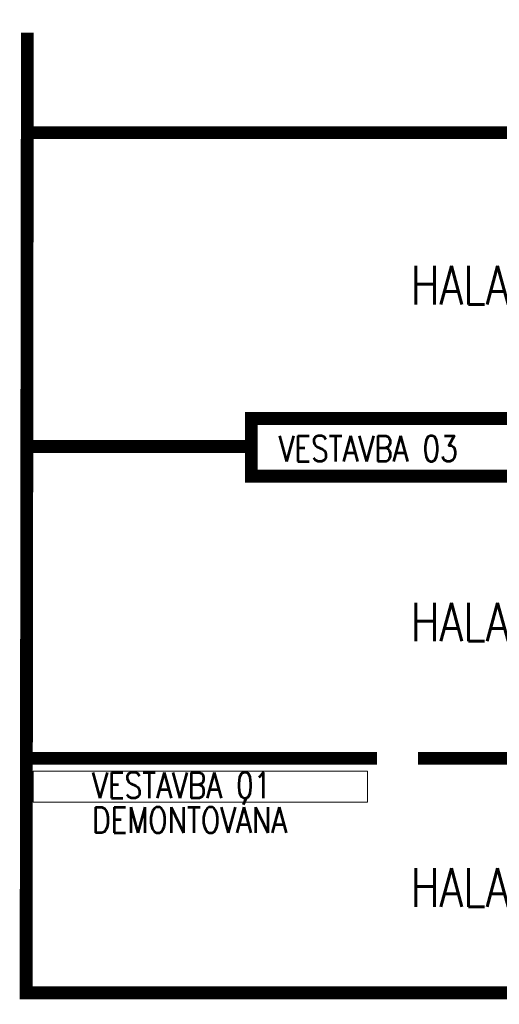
# Model space of a CAD drawing. Header units: millimetres. Extents: x -485339 to 286898, y -1189934 to 1602269.
# Tile 127 of 230: x -272129 to -234670, y -647492 to -570618. Entities that reach past the tile are written whole.
import ezdxf

# ---------------------------------------------------------------- set-up
doc = ezdxf.new("R2010")
doc.units = ezdxf.units.MM
doc.header["$LTSCALE"] = 10
doc.layers.add('BOURÁNÍ_POPIS', color=7, linetype='Continuous', lineweight=18, true_color=0x4ccd32)
doc.layers.add('St_popis', color=250, linetype='Continuous', lineweight=18)
doc.styles.get("Standard").update_dxf_attribs({"font": 'simplex.shx', "width": 0.8})

# ---------------------------------------------------------------- blocks, each defined once
blk = doc.blocks.new('G$CFB1E5EF5')
at = {"layer": 'St_popis', "const_width": 1000}
for points in [[(0, 0), (-100, -74969), (69950, -74969), (69950, -75369), (80730, -75369), (80730, -56950), (96829, -56937), (96829, 505)], [(96829, -7816), (0, -7816)], [(17490, -32314), (-38, -32314)], [(27310, -56659), (200, -56659)], [(69950, -56659), (30510, -56659)]]:
    blk.add_lwpolyline(points, dxfattribs=at)
blk.add_lwpolyline([(17490, -34634), (38590, -34634), (38590, -30134), (17490, -30134)], close=True, dxfattribs=at)
at = {"layer": 'St_popis', "width": 0.8}
for s, height, p in [('HALA Č.3 - neřešená', 3000, (29932, -21224)), ('VESTAVBA 03', 2000, (19617, -33479)), ('HALA Č.2', 3000, (29932, -47522)), ('HALA Č.1', 3000, (29932, -68252))]:
    blk.add_text(s, height=height, dxfattribs=at).set_placement(p)

msp = doc.modelspace()

# ---------------------------------------------------------------- linework, layer by layer
at = {"layer": 'BOURÁNÍ_POPIS'}
msp.add_lwpolyline([(-244958.3, -631699.4), (-271088.3, -631699.4), (-271088.3, -629299.4), (-244958.3, -629299.4)], close=True, dxfattribs=at)

# ---------------------------------------------------------------- block references
at = {"layer": 'St_popis'}
msp.add_blockref('G$CFB1E5EF5', (-271528.3, -571622.8), dxfattribs=at)

# ---------------------------------------------------------------- texts
at = {"layer": 'BOURÁNÍ_POPIS', "width": 0.8}
for s, p in [('VESTAVBA 01', (-266475, -631387.8)), ('DEMONTOVÁNA', (-266475, -634112.5))]:
    msp.add_text(s, height=2000, dxfattribs=at).set_placement(p)

doc.saveas('drawing.dxf')
